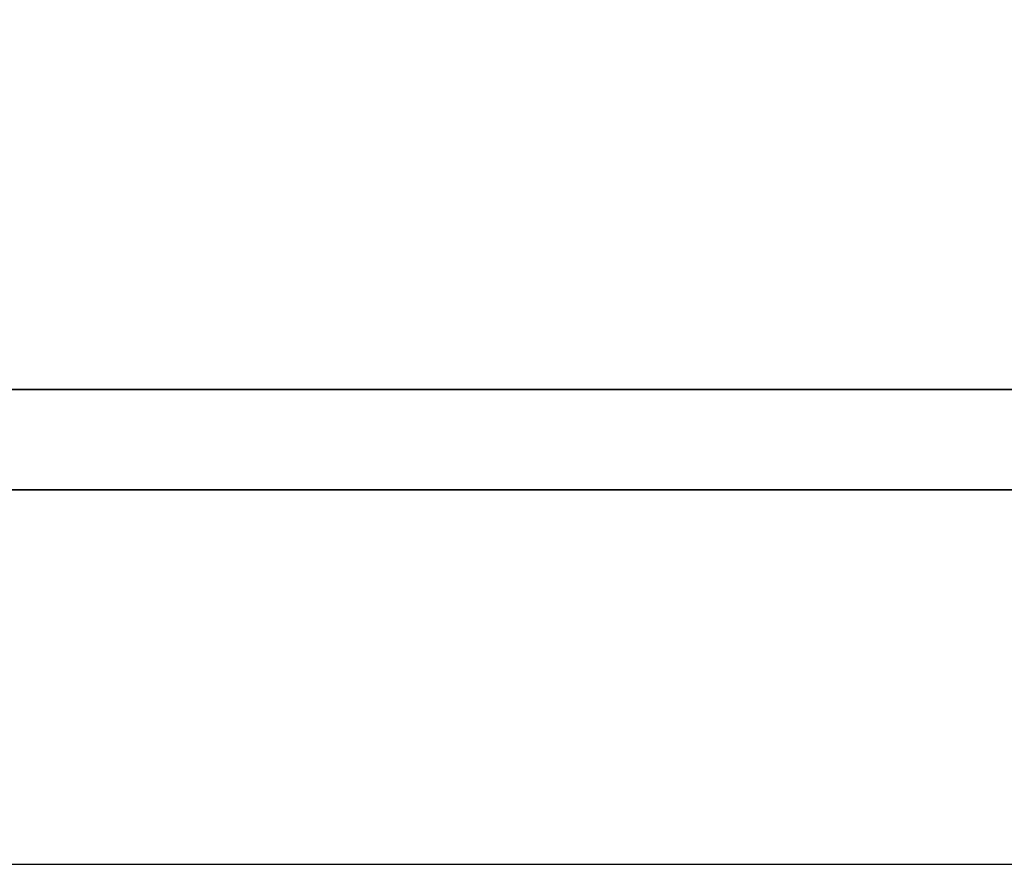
# Model space of a CAD drawing. Header units: millimetres. Extents: x 748 to 1024, y 329 to 423.
# Tile 20 of 49: x 948.656 to 949.003, y 354.535 to 354.832. Entities that reach past the tile are written whole.
import ezdxf

# ---------------------------------------------------------------- set-up
doc = ezdxf.new("R2010")
doc.units = ezdxf.units.MM
doc.header["$LTSCALE"] = 0.15
for name, color, linetype in [('DIM', 4, 'CONTINUOUS'), ('layer 1', 7, 'CONTINUOUS'), ('OUT', 3, 'CONTINUOUS')]:
    doc.layers.add(name, color=color, linetype=linetype)

# ---------------------------------------------------------------- blocks, each defined once
blk = doc.blocks.new('TBI MOTION logo(完整正式版)')
at = {"layer": 'layer 1', "color": 22, "lineweight": 35}
blk.add_open_spline([(75.90875, -9.47875), (75.90875, -9.47875), (75.90875, -12.28625), (75.90875, -12.28625), (75.90875, -12.28625), (75.90875, -12.28625), (75.90875, -12.47875), (75.90875, -12.47875), (75.90875, -12.47875), (75.90875, -12.47875), (75.71625, -12.47875), (75.71625, -12.47875), (75.71625, -12.47875), (75.71625, -12.47875), (-88.32875, -12.47875), (-88.32875, -12.47875), (-88.32875, -12.47875), (-88.32875, -12.47875), (-88.32875, -13.29375), (-88.32875, -13.29375), (-88.32875, -13.29375), (-88.32875, -13.29375), (82.89125, -13.29375), (82.89125, -13.29375), (82.89125, -13.29375), (82.89125, -13.29375), (75.90875, -9.47875), (75.90875, -9.47875)], degree=3, knots=[0, 0, 0, 0, 0.1428571, 0.1428571, 0.1428571, 0.1428572, 0.2857143, 0.2857143, 0.2857143, 0.2857143, 0.4285714, 0.4285714, 0.4285714, 0.4285714, 0.5714286, 0.5714286, 0.5714286, 0.5714286, 0.7142857, 0.7142857, 0.7142857, 0.7142857, 0.8571429, 0.8571429, 0.8571429, 0.8571429, 1, 1, 1, 1], dxfattribs=at)

msp = doc.modelspace()

# ---------------------------------------------------------------- linework, layer by layer
at = {"layer": 'OUT', "color": 7}
msp.add_line((945.03977, 354.53476), (955.58567, 354.53476), dxfattribs=at)

# ---------------------------------------------------------------- block references
at = {"layer": 'DIM', "color": 7, "xscale": 0.0433753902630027, "yscale": 0.0433753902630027, "zscale": 0.0433753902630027}
msp.add_blockref('TBI MOTION logo(完整正式版)', (951.66274, 355.24323), dxfattribs=at)

doc.saveas('drawing.dxf')
